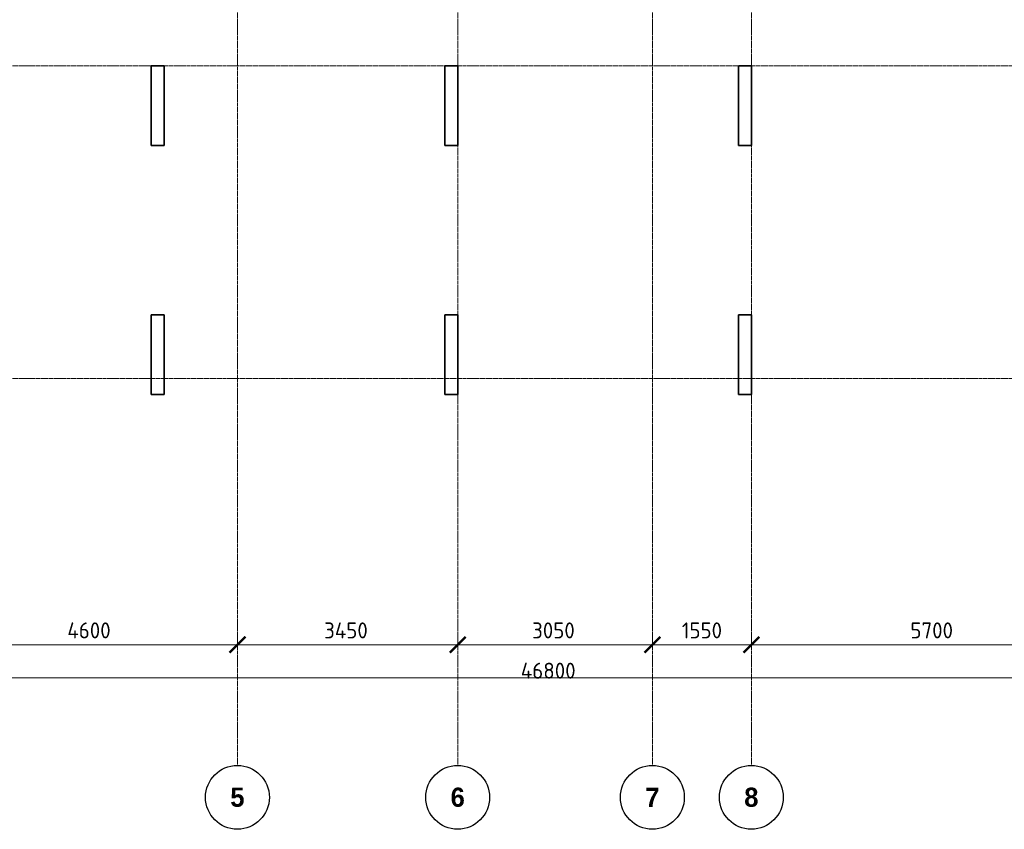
# Model space of a CAD drawing. Header units: millimetres. Extents: x 349531 to 1063351, y -131924 to 96186.
# Tile 64 of 230: x 454088 to 469511, y 15606 to 28290. Entities that reach past the tile are written whole.
import ezdxf

# ---------------------------------------------------------------- set-up
doc = ezdxf.new("R2010")
doc.units = ezdxf.units.MM
doc.linetypes.add('______5', pattern=[1100, 800, -100, 100, -100])
doc.linetypes.add('осевая', pattern=[50.8, 31.75, -6.35, 6.35, -6.35])
doc.layers.add('Колонна_ бетон', color=7, linetype='Continuous', lineweight=50, true_color=0xb4b496)
for name, color, linetype, lineweight in [('Конструкции 0.5', 5, 'Continuous', 50), ('Оси', 40, '______5', 18), ('РАЗМЕРЫ', 1, 'Continuous', 9)]:
    doc.layers.add(name, color=color, linetype=linetype, lineweight=lineweight)
doc.styles.add('Century Gothic', font='GOTHIC.TTF')
doc.styles.add('GOST-2.304_Type-B', font='GOST_Common.ttf')
doc.dimstyles.new('СПДС', dxfattribs={"dimscale": 100, "dimtxt": 2.5, "dimasz": 2.5, "dimexe": 1.25, "dimexo": 0, "dimtad": 1, "dimdec": 0, "dimtxsty": 'GOST-2.304_Type-B', "dimblk": 'ARCHTICK', "dimcen": 2.5, "dimdle": 2, "dimadec": 0, "dimazin": 2, "dimtfac": 0.75, "dimtdec": 0, "dimtmove": 1, "dimatfit": 3, "dimfxl": 1, "dimtolj": 1, "dimarcsym": 1})

# ---------------------------------------------------------------- blocks, each defined once
blk = doc.blocks.new('_ArchTick')
at = {"color": 0, "linetype": 'ByBlock', "const_width": 0.15}
blk.add_lwpolyline([(-0.5, -0.5), (0.5, 0.5)], dxfattribs=at)
blk = doc.blocks.new('*D1694')
at = {"color": 0, "lineweight": -2, "transparency": 16777216}
for p, q in [((983646, -19381), (983646, -19256)), ((1030446, -19495), (1030446, -19256)), ((983446, -19381), (1030646, -19381))]:
    blk.add_line(p, q, dxfattribs=at)
at = {"layer": 'DEFPOINTS', "color": 0, "transparency": 16777216}
for p in [(983646, -19381), (1030446, -19381), (1030446, -19495)]:
    blk.add_point(p, dxfattribs=at)
at = {"color": 0, "lineweight": -2, "transparency": 16777216, "xscale": 250, "yscale": 250, "zscale": 250, "rotation": 180}
blk.add_blockref('_ArchTick', (983646, -19381), dxfattribs=at)
at = {"color": 0, "lineweight": -2, "transparency": 16777216, "xscale": 250, "yscale": 250, "zscale": 250}
blk.add_blockref('_ArchTick', (1030446, -19381), dxfattribs=at)
at = {"color": 0, "transparency": 16777216, "insert": (1001863, -19270), "char_height": 250, "width": 104166.67, "attachment_point": 5, "style": 'GOST-2.304_Type-B'}
blk.add_mtext('\\A1;46800', dxfattribs=at)
blk = doc.blocks.new('NSY101')
at = {"color": 0, "linetype": 'ByBlock', "lineweight": -2}
blk.add_circle((0, 0), 50, dxfattribs=at)
blk = doc.blocks.new('СЛОЖНЫЙ_ОБЪЕКТ_32')
at = {"layer": 'Оси', "color": 16, "linetype": 'Continuous', "lineweight": 25, "transparency": 33554687, "xscale": 9.999999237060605, "yscale": 9.999999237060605, "zscale": 9.999999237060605}
blk.add_blockref('NSY101', (18063, -43009), dxfattribs=at)
at = {"layer": 'Оси', "color": 16, "linetype": 'Continuous', "lineweight": 25, "transparency": 33554687, "insert": (18063, -43009), "char_height": 300, "width": 385, "attachment_point": 5, "style": 'Century Gothic'}
blk.add_mtext('\\A1;{\\fCentury Gothic|i0|b1;\\H300.000000;\\W1.000000;\\C16;5}\\P', dxfattribs=at)
blk = doc.blocks.new('СЛОЖНЫЙ_ОБЪЕКТ_33')
at = {"layer": 'Оси', "color": 16, "linetype": 'Continuous', "lineweight": 25, "transparency": 33554687, "xscale": 9.999999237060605, "yscale": 9.999999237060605, "zscale": 9.999999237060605}
blk.add_blockref('NSY101', (21513, -43009), dxfattribs=at)
at = {"layer": 'Оси', "color": 16, "linetype": 'Continuous', "lineweight": 25, "transparency": 33554687, "insert": (21513, -43009), "char_height": 300, "width": 385, "attachment_point": 5, "style": 'Century Gothic'}
blk.add_mtext('\\A1;{\\fCentury Gothic|i0|b1;\\H300.000000;\\W1.000000;\\C16;6}\\P', dxfattribs=at)
blk = doc.blocks.new('СЛОЖНЫЙ_ОБЪЕКТ_34')
at = {"layer": 'Оси', "color": 16, "linetype": 'Continuous', "lineweight": 25, "transparency": 33554687, "xscale": 9.999999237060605, "yscale": 9.999999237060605, "zscale": 9.999999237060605}
blk.add_blockref('NSY101', (24563, -43009), dxfattribs=at)
at = {"layer": 'Оси', "color": 16, "linetype": 'Continuous', "lineweight": 25, "transparency": 33554687, "insert": (24563, -43009), "char_height": 300, "width": 385, "attachment_point": 5, "style": 'Century Gothic'}
blk.add_mtext('\\A1;{\\fCentury Gothic|i0|b1;\\H300.000000;\\W1.000000;\\C16;7}\\P', dxfattribs=at)
blk = doc.blocks.new('СЛОЖНЫЙ_ОБЪЕКТ_35')
at = {"layer": 'Оси', "color": 16, "linetype": 'Continuous', "lineweight": 25, "transparency": 33554687, "xscale": 9.999999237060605, "yscale": 9.999999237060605, "zscale": 9.999999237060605}
blk.add_blockref('NSY101', (26113, -43009), dxfattribs=at)
at = {"layer": 'Оси', "color": 16, "linetype": 'Continuous', "lineweight": 25, "transparency": 33554687, "insert": (26113, -43009), "char_height": 300, "width": 385, "attachment_point": 5, "style": 'Century Gothic'}
blk.add_mtext('\\A1;{\\fCentury Gothic|i0|b1;\\H300.000000;\\W1.000000;\\C16;8}\\P', dxfattribs=at)
blk = doc.blocks.new('*D1682')
at = {"color": 0, "lineweight": -2, "transparency": 16777216}
for p, q in [((992396, -18864), (992396, -18739)), ((996996, -18864), (996996, -18739)), ((992196, -18864), (997196, -18864))]:
    blk.add_line(p, q, dxfattribs=at)
at = {"layer": 'DEFPOINTS', "color": 0, "transparency": 16777216}
for p in [(992396, -18864), (996996, -18864), (996996, -18864)]:
    blk.add_point(p, dxfattribs=at)
at = {"color": 0, "lineweight": -2, "transparency": 16777216, "xscale": 250, "yscale": 250, "zscale": 250, "rotation": 180}
blk.add_blockref('_ArchTick', (992396, -18864), dxfattribs=at)
at = {"color": 0, "lineweight": -2, "transparency": 16777216, "xscale": 250, "yscale": 250, "zscale": 250}
blk.add_blockref('_ArchTick', (996996, -18864), dxfattribs=at)
at = {"color": 0, "transparency": 16777216, "insert": (994670, -18639), "char_height": 250, "width": 83333.33, "attachment_point": 5, "style": 'GOST-2.304_Type-B'}
blk.add_mtext('\\A1;4600', dxfattribs=at)
blk = doc.blocks.new('*D1683')
at = {"color": 0, "lineweight": -2, "transparency": 16777216}
for p, q in [((996996, -18864), (996996, -18739)), ((1000446, -18864), (1000446, -18739)), ((996796, -18864), (1000646, -18864))]:
    blk.add_line(p, q, dxfattribs=at)
at = {"layer": 'DEFPOINTS', "color": 0, "transparency": 16777216}
for p in [(996996, -18864), (1000446, -18864), (1000446, -18864)]:
    blk.add_point(p, dxfattribs=at)
at = {"color": 0, "lineweight": -2, "transparency": 16777216, "xscale": 250, "yscale": 250, "zscale": 250, "rotation": 180}
blk.add_blockref('_ArchTick', (996996, -18864), dxfattribs=at)
at = {"color": 0, "lineweight": -2, "transparency": 16777216, "xscale": 250, "yscale": 250, "zscale": 250}
blk.add_blockref('_ArchTick', (1000446, -18864), dxfattribs=at)
at = {"color": 0, "transparency": 16777216, "insert": (998695, -18639), "char_height": 250, "width": 83333.33, "attachment_point": 5, "style": 'GOST-2.304_Type-B'}
blk.add_mtext('\\A1;3450', dxfattribs=at)
blk = doc.blocks.new('*D1684')
at = {"color": 0, "lineweight": -2, "transparency": 16777216}
for p, q in [((1000446, -18864), (1000446, -18739)), ((1003496, -18864), (1003496, -18739)), ((1000246, -18864), (1003696, -18864))]:
    blk.add_line(p, q, dxfattribs=at)
at = {"layer": 'DEFPOINTS', "color": 0, "transparency": 16777216}
for p in [(1000446, -18864), (1003496, -18864), (1003496, -18864)]:
    blk.add_point(p, dxfattribs=at)
at = {"color": 0, "lineweight": -2, "transparency": 16777216, "xscale": 250, "yscale": 250, "zscale": 250, "rotation": 180}
blk.add_blockref('_ArchTick', (1000446, -18864), dxfattribs=at)
at = {"color": 0, "lineweight": -2, "transparency": 16777216, "xscale": 250, "yscale": 250, "zscale": 250}
blk.add_blockref('_ArchTick', (1003496, -18864), dxfattribs=at)
at = {"color": 0, "transparency": 16777216, "insert": (1001945, -18639), "char_height": 250, "width": 83333.33, "attachment_point": 5, "style": 'GOST-2.304_Type-B'}
blk.add_mtext('\\A1;3050', dxfattribs=at)
blk = doc.blocks.new('*D1685')
at = {"color": 0, "lineweight": -2, "transparency": 16777216}
for p, q in [((1003496, -18864), (1003496, -18739)), ((1005046, -18864), (1005046, -18739)), ((1003296, -18864), (1005246, -18864))]:
    blk.add_line(p, q, dxfattribs=at)
at = {"layer": 'DEFPOINTS', "color": 0, "transparency": 16777216}
for p in [(1003496, -18864), (1005046, -18864), (1005046, -18864)]:
    blk.add_point(p, dxfattribs=at)
at = {"color": 0, "lineweight": -2, "transparency": 16777216, "xscale": 250, "yscale": 250, "zscale": 250, "rotation": 180}
blk.add_blockref('_ArchTick', (1003496, -18864), dxfattribs=at)
at = {"color": 0, "lineweight": -2, "transparency": 16777216, "xscale": 250, "yscale": 250, "zscale": 250}
blk.add_blockref('_ArchTick', (1005046, -18864), dxfattribs=at)
at = {"color": 0, "transparency": 16777216, "insert": (1004271, -18639), "char_height": 250, "width": 83333.33, "attachment_point": 5, "style": 'GOST-2.304_Type-B'}
blk.add_mtext('\\A1;1550', dxfattribs=at)
blk = doc.blocks.new('*D1686')
at = {"color": 0, "lineweight": -2, "transparency": 16777216}
for p, q in [((1005046, -18864), (1005046, -18739)), ((1010746, -18864), (1010746, -18739)), ((1004846, -18864), (1010946, -18864))]:
    blk.add_line(p, q, dxfattribs=at)
at = {"layer": 'DEFPOINTS', "color": 0, "transparency": 16777216}
for p in [(1005046, -18864), (1010746, -18864), (1010746, -18864)]:
    blk.add_point(p, dxfattribs=at)
at = {"color": 0, "lineweight": -2, "transparency": 16777216, "xscale": 250, "yscale": 250, "zscale": 250, "rotation": 180}
blk.add_blockref('_ArchTick', (1005046, -18864), dxfattribs=at)
at = {"color": 0, "lineweight": -2, "transparency": 16777216, "xscale": 250, "yscale": 250, "zscale": 250}
blk.add_blockref('_ArchTick', (1010746, -18864), dxfattribs=at)
at = {"color": 0, "transparency": 16777216, "insert": (1007870, -18639), "char_height": 250, "width": 83333.33, "attachment_point": 5, "style": 'GOST-2.304_Type-B'}
blk.add_mtext('\\A1;5700', dxfattribs=at)
blk = doc.blocks.new('стены техподполья')
at = {"layer": 'Колонна_ бетон', "color": 180, "linetype": 'Continuous', "lineweight": 35, "transparency": 33554687}
for p, q in [((468936, -12144), (468936, -12144)), ((468936, -12144), (468936, -13394)), ((469136, -12144), (468936, -12144)), ((469136, -12144), (469136, -12144)), ((469136, -12144), (469136, -13394)), ((473736, -12144), (473536, -12144)), ((473536, -12144), (473536, -12144)), ((473536, -12144), (473536, -13394)), ((473736, -12144), (473736, -12144)), ((473736, -13394), (473736, -12144)), ((478336, -12144), (478136, -12144)), ((478136, -12144), (478136, -12144)), ((478136, -12144), (478136, -13394)), ((478336, -12144), (478336, -12144)), ((478336, -12144), (478336, -13394)), ((468936, -13394), (468936, -13394)), ((468936, -13394), (469136, -13394)), ((469136, -13394), (469136, -13394)), ((473736, -13394), (473536, -13394)), ((473536, -13394), (473536, -13394)), ((473736, -13394), (473736, -13394)), ((478136, -13394), (478136, -13394)), ((478136, -13394), (478336, -13394)), ((478336, -13394), (478336, -13394)), ((468936, -16044), (468936, -17294)), ((469136, -16044), (468936, -16044)), ((469136, -17294), (469136, -16044)), ((473536, -17294), (473536, -16044)), ((473736, -16044), (473536, -16044)), ((473736, -17294), (473736, -16044)), ((478136, -16044), (478136, -17294)), ((478136, -16044), (478336, -16044)), ((478336, -17294), (478336, -16044)), ((469136, -17294), (468936, -17294)), ((473536, -17294), (473736, -17294)), ((478336, -17294), (478136, -17294))]:
    blk.add_line(p, q, dxfattribs=at)
blk = doc.blocks.new('оси2')
at = {"layer": 'Оси', "color": 16, "linetype": 'осевая', "lineweight": 0, "transparency": 33554687}
for p, q in [((996995.5, 5465.4), (996995.5, -20739.3)), ((1000445.5, 5465.4), (1000445.5, -20739.3)), ((1003495.5, 5465.4), (1003495.5, -20739.3)), ((1005045.5, 5465.4), (1005045.5, -20739.3)), ((979200, -9792.9), (1032582.1, -9792.9)), ((979200, -14692.9), (1032582.1, -14692.9))]:
    blk.add_line(p, q, dxfattribs=at)
at = {"layer": 'Оси', "color": 16, "linetype": 'Continuous', "lineweight": 25, "transparency": 33554687}
for name in ['СЛОЖНЫЙ_ОБЪЕКТ_32', 'СЛОЖНЫЙ_ОБЪЕКТ_33', 'СЛОЖНЫЙ_ОБЪЕКТ_34', 'СЛОЖНЫЙ_ОБЪЕКТ_35']:
    blk.add_blockref(name, (978932, 21754.4), dxfattribs=at)
for base, p1, p2, picture, middle in [((996995.5, -18864.1), (992395.5, -18864.1), (996995.5, -18864.1), '*D1682', (994670.4, -18864.1)), ((1000445.5, -18864.1), (996995.5, -18864.1), (1000445.5, -18864.1), '*D1683', (998695.4, -18864.1)), ((1003495.5, -18864.1), (1000445.5, -18864.1), (1003495.5, -18864.1), '*D1684', (1001945.4, -18864.1)), ((1005045.5, -18864.1), (1003495.5, -18864.1), (1005045.5, -18864.1), '*D1685', (1004270.5, -18864.1)), ((1010745.5, -18864.1), (1005045.5, -18864.1), (1010745.5, -18864.1), '*D1686', (1007870.4, -18864.1)), ((1030445.5, -19380.9), (983645.5, -19380.9), (1030445.5, -19495.3), '*D1694', (1001863, -19495.3))]:
    dim = blk.add_linear_dim(base=base, p1=p1, p2=p2, dimstyle='СПДС', override={"dimgap": 1})
    dim.commit()
    dim.dimension.update_dxf_attribs({"geometry": picture, "text_midpoint": middle, "dimtype": 160})

msp = doc.modelspace()

# ---------------------------------------------------------------- block references
at = {"layer": 'Конструкции 0.5'}
msp.add_blockref('стены техподполья', (-12786.7, 39712.1, 160), dxfattribs=at)
at = {"layer": 'РАЗМЕРЫ'}
msp.add_blockref('оси2', (-539496.3, 37361.4, -200), dxfattribs=at)

doc.saveas('drawing.dxf')
